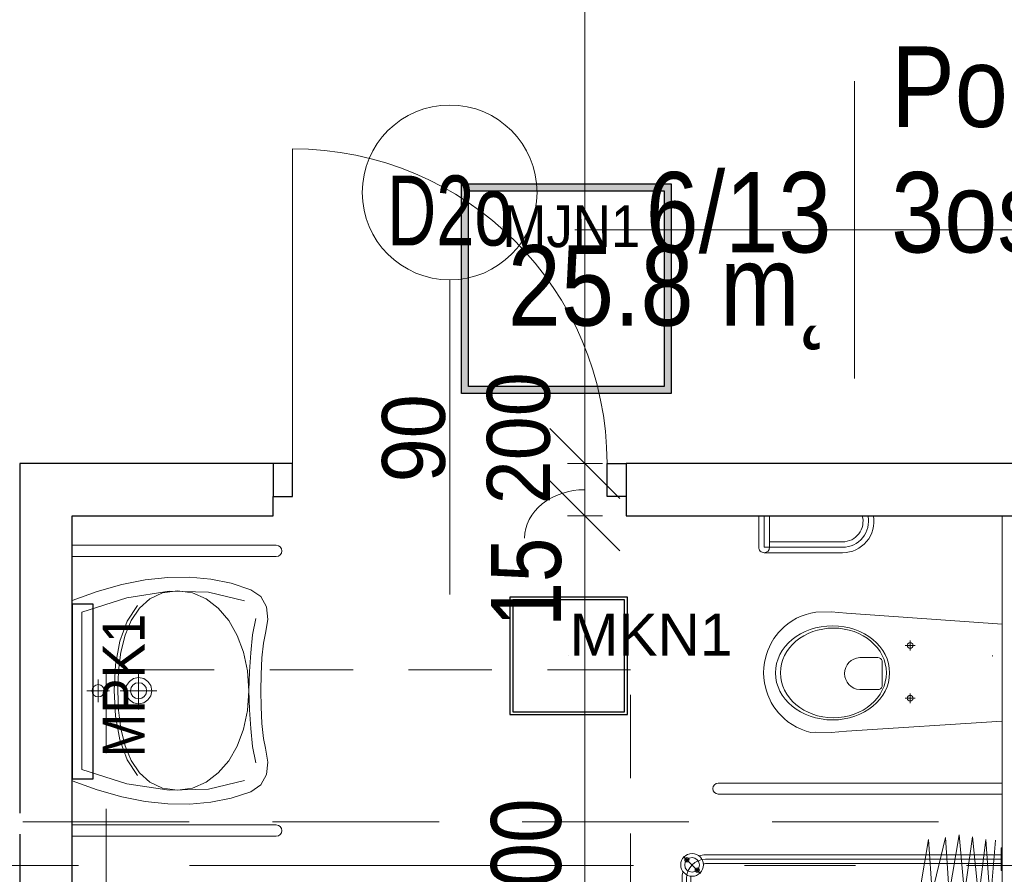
# Model space of a CAD drawing. Header units: centimetres. Extents: x -1631 to 21770, y -8842 to 3590.
# Tile 10 of 142: x -1056 to -774, y 886 to 1130. Entities that reach past the tile are written whole.
import ezdxf

# ---------------------------------------------------------------- set-up
doc = ezdxf.new("R2010")
doc.units = ezdxf.units.CM
for name, pattern in [('Oś', [222.25, 127, -31.75, 31.75, -31.75]), ('Ponad', [39.688, 23.813, -15.875]), ('Ukryte', [71.438, 47.625, -23.813])]:
    doc.linetypes.add(name, pattern=pattern)
for name, color, linetype, lineweight in [('A-ANNO-DIMS', 211, 'Continuous', 13), ('A-ANNO-DIMS-100', 211, 'Continuous', 13), ('A-ANNO-NOTE', 131, 'Continuous', 9), ('A-AREA-IDEN', 2, 'Continuous', 13), ('A-DETL-GENF', 92, 'Continuous', 9), ('A-DETL-HDLN', 90, 'Ukryte', 9), ('A-DETL-MEDM', 33, 'Continuous', 13), ('A-DOOR', 31, 'Continuous', 13), ('A-FLOR-OVHD', 1, 'Ponad', 9), ('A-WALL', 113, 'Continuous', 13), ('A-WALL-FNSH', 113, 'Continuous', 13), ('P-SANR-FIXT', 6, 'Continuous', 9), ('S-GRID', 1, 'Continuous', 13)]:
    doc.layers.add(name, color=color, linetype=linetype, lineweight=lineweight)
doc.layers.add('E_oprawy', color=12, linetype='Continuous')
doc.styles.add('Arial', font='arial.ttf', dxfattribs={"width": 0.9, "height": 18})
doc.styles.add('Arial Narrow_5', font='ARIALN.TTF', dxfattribs={"height": 20})
doc.styles.add('Arial_1', font='arial.ttf', dxfattribs={"width": 0.7, "height": 20})
doc.styles.add('Arial_11', font='arial.ttf', dxfattribs={"width": 0.85, "height": 23})
doc.dimstyles.new('Diagonal_1_100__0__wewnętrzne', dxfattribs={"dimscale": 30.48, "dimtxt": 20.468619, "dimasz": 0.656168, "dimexe": 0.164042, "dimexo": 0.0625, "dimgap": 0.032808, "dimtad": 1, "dimdec": 0, "dimdsep": 46, "dimtxsty": 'Arial Narrow_5', "dimblk1": 'OBLIQUE', "dimblk2": 'OBLIQUE', "dimsah": 1, "dimcen": 0.09, "dimazin": 0, "dimtfac": 1, "dimtdec": 4, "dimtix": 1, "dimtmove": 0, "dimatfit": 3, "dimfxl": 0, "dimtvp": 1, "dimtolj": 1, "dimtzin": 0, "dimarcsym": 0})
doc.dimstyles.new('Diagonal_1_100__0__wewnętrzne_1', dxfattribs={"dimscale": 30.48, "dimtxt": 20.468619, "dimasz": 0.656168, "dimexe": 0.164042, "dimexo": 0.0625, "dimgap": 0.032808, "dimtad": 1, "dimdec": 0, "dimdsep": 46, "dimtxsty": 'Arial Narrow_5', "dimblk1": 'OBLIQUE', "dimblk2": 'OBLIQUE', "dimsah": 1, "dimcen": 0.09, "dimazin": 0, "dimtfac": 1, "dimtdec": 4, "dimtix": 1, "dimtmove": 1, "dimatfit": 3, "dimfxl": 0, "dimtvp": 1, "dimtolj": 1, "dimtzin": 0, "dimarcsym": 0})

# ---------------------------------------------------------------- blocks, each defined once
blk = doc.blocks.new('DRZWI 1S - automatyczna etykieta - Drzwi 90 _łazienkowe_-2364283-6_piętro IV __13_80 m_ - stan projektowany')
at = {"layer": 'A-DETL-GENF'}
for p, q in [((-50.5, 2), (-45, 2)), ((-50.5, -7.5), (-50.5, 2)), ((-45, 2), (-45, -7.5)), ((45, 2), (50.5, 2)), ((45, -7.5), (45, 2)), ((50.5, 2), (50.5, -7.5)), ((-45, -7.5), (-50.5, -7.5)), ((50.5, -7.5), (45, -7.5))]:
    blk.add_line(p, q, dxfattribs=at)
at = {"layer": 'A-DETL-MEDM', "lineweight": 25}
for p, q in [((-50.5, -7.5), (-50.5, 2)), ((-50.5, 2), (-45, 2)), ((-45, 2), (-45, -7.5)), ((45, 2), (45, -7.5)), ((50.5, 2), (45, 2)), ((50.5, -7.5), (50.5, 2)), ((-45, -7.5), (-50.5, -7.5)), ((45, -7.5), (50.5, -7.5))]:
    blk.add_line(p, q, dxfattribs=at)
at = {"layer": 'A-DOOR'}
blk.add_line((45, -7.5), (45, -97.5), dxfattribs=at)
blk.add_arc((45, -7.5), 90, 180, 270, dxfattribs=at)
blk = doc.blocks.new('miska ustępowa dla N_35_5x54 wisząca koło narożna - Type 1-2357501-6_piętro IV __13_80 m_ - stan projektowany')
at = {"layer": 'P-SANR-FIXT'}
for p, q in [((-1.4, -11), (-4.56, -55.56)), ((29.22, -55.56), (26.4, -11)), ((44.09, -92.2), (44.09, -11)), ((47.21, -92.2), (47.21, -11)), ((4.69, -35.9), (4.69, -38.7)), ((19.8, -35.9), (19.8, -38.7)), ((3.32, -37.31), (6.14, -37.31)), ((18.43, -37.31), (21.25, -37.31)), ((8.17, -46.6), (8.17, -51.72)), ((16.4, -45.33), (9.09, -45.33)), ((17.32, -51.72), (17.32, -46.6)), ((-4.56, -55.56), (-4.88, -59.89)), ((29.58, -59.89), (29.22, -55.56)), ((-24.94, -56.63), (-24.94, -77.5)), ((-23.38, -56.63), (-23.38, -79.06)), ((-21.82, -56.63), (-21.82, -79.06)), ((-4.88, -59.89), (-4.82, -64.32)), ((29.53, -64.32), (29.58, -59.89)), ((-4.82, -64.32), (-4.57, -65.68)), ((29.57, -65.68), (29.53, -64.32)), ((-4.57, -65.68), (-4.19, -67.09)), ((-4.19, -67.09), (-3.69, -68.46)), ((28.69, -68.46), (29.19, -67.09)), ((29.19, -67.09), (29.57, -65.68)), ((-3.69, -68.46), (-3.07, -69.78)), ((-3.07, -69.78), (-2.34, -71.05)), ((27.34, -71.05), (28.07, -69.78)), ((28.07, -69.78), (28.69, -68.46)), ((-2.34, -71.05), (-1.51, -72.26)), ((-1.51, -72.26), (-0.58, -73.39)), ((25.58, -73.39), (26.51, -72.26)), ((26.51, -72.26), (27.34, -71.05)), ((-0.58, -73.39), (1.02, -74.96)), ((1.02, -74.96), (2.75, -76.27)), ((22.25, -76.27), (23.98, -74.96)), ((23.98, -74.96), (25.58, -73.39)), ((-32.35, -77.5), (-23.38, -77.5)), ((2.75, -76.27), (4.01, -77.03)), ((4.01, -77.03), (6.13, -78.05)), ((6.13, -78.05), (7.56, -78.51)), ((7.56, -78.51), (9.56, -78.98)), ((15.44, -78.98), (17.44, -78.51)), ((17.44, -78.51), (18.87, -78.05)), ((18.87, -78.05), (20.99, -77.03)), ((20.99, -77.03), (22.25, -76.27)), ((-23.38, -79.06), (-32.35, -79.06)), ((-23.38, -80.62), (-32.35, -80.62)), ((9.56, -78.98), (11.02, -79.17)), ((11.02, -79.17), (12.5, -79.25)), ((12.5, -79.25), (13.98, -79.17)), ((13.98, -79.17), (15.44, -78.98))]:
    blk.add_line(p, q, dxfattribs=at)
for centre in [(4.69, -37.31), (19.8, -37.31)]:
    blk.add_circle(centre, 0.825, dxfattribs=at)
for centre, radius, start, end in [((-30.79, -56.63), 8.97, 0, 99.9996), ((9.34, -46.48), 1.17, 102.2339, 185.8899), ((16.15, -46.48), 1.17, 354.1101, 77.7661), ((-30.79, -56.63), 7.41, 0, 102.1327), ((-30.79, -56.63), 5.85, 0, 105.4382), ((12.74, -51.5), 4.58, 182.8022, 357.1978), ((-23.38, -79.06), 1.56, 0, 90), ((-23.38, -79.06), 1.56, 270, 0), ((45.65, -92.2), 1.56, 180, 360)]:
    blk.add_arc(centre, radius, start, end, dxfattribs=at)
for centre, major_axis, ratio in [((12.55, -59.51), (0, 16.33), 0.823529), ((12.55, -59.26), (0, 15.16), 0.845174)]:
    blk.add_ellipse(centre, major_axis=major_axis, ratio=ratio, dxfattribs=at)
blk = doc.blocks.new('brodzik natryskowy dla N - Type 1-2359081-6_piętro IV __13_80 m_ - stan projektowany')
at = {"layer": 'P-SANR-FIXT'}
for p, q in [((-42.55, -11.3), (-42.55, -11)), ((-39.3, -11), (-39.3, -95.8)), ((-36.05, -11), (-36.05, -11.3)), ((-26.61, -11.2), (-26.61, -69.6)), ((-23.41, -69.6), (-23.41, -11.2)), ((49.36, -11.3), (49.36, -11)), ((52.61, -11), (52.61, -96)), ((55.86, -11), (55.86, -11.3)), ((-44.73, -12.86), (-27.37, -14.39)), ((-36.05, -11.3), (-42.55, -11.3)), ((-40.55, -11.3), (-40.55, -95.8)), ((-38.05, -11.3), (-38.05, -95.8)), ((14.45, -11.52), (10.54, -11.52)), ((10.54, -11.52), (10.54, -20.79)), ((14.45, -11.52), (14.45, -20.79)), ((55.86, -11.3), (49.36, -11.3)), ((51.36, -11.3), (51.36, -95.8)), ((53.86, -11.3), (53.86, -95.8)), ((-27.37, -14.39), (-44.99, -15.67)), ((-44.99, -15.67), (-28.14, -17.71)), ((-28.14, -17.71), (-45.75, -19.5)), ((-45.75, -19.5), (-29.41, -21.8)), ((-29.41, -21.8), (-46.26, -23.33)), ((-6.41, -22.43), (-6.64, -22.61)), ((-6.17, -22.27), (-6.41, -22.43)), ((-5.92, -22.14), (-6.17, -22.27)), ((-5.66, -22.03), (-5.92, -22.14)), ((-5.39, -21.95), (-5.66, -22.03)), ((-5.12, -21.9), (-5.39, -21.95)), ((-4.84, -21.88), (-5.12, -21.9)), ((10.32, -21.88), (-4.84, -21.88)), ((10.54, -20.79), (14.45, -20.79)), ((14.44, -21.54), (10.55, -21.51)), ((13.8, -21.67), (11.19, -21.67)), ((11.19, -21.67), (11.19, -23.94)), ((13.8, -23.94), (13.8, -21.67)), ((30.14, -21.88), (14.73, -21.88)), ((30.36, -21.95), (30.1, -21.9)), ((30.62, -22.03), (30.14, -21.88)), ((30.87, -22.14), (30.62, -22.03)), ((31.12, -22.28), (30.87, -22.14)), ((31.36, -22.44), (31.12, -22.28)), ((31.59, -22.62), (31.36, -22.44)), ((-46.26, -23.33), (-29.41, -26.14)), ((-7.7, -24.28), (-7.74, -24.55)), ((-7.74, -24.55), (-7.74, -54.09)), ((-7.62, -24.01), (-7.7, -24.28)), ((-7.51, -23.75), (-7.62, -24.01)), ((-7.38, -23.5), (-7.51, -23.75)), ((-7.23, -23.25), (-7.38, -23.5)), ((-7.05, -23.02), (-7.23, -23.25)), ((-6.85, -22.81), (-7.05, -23.02)), ((-6.64, -22.61), (-6.85, -22.81)), ((-1.53, -25.38), (-0.81, -24.95)), ((-0.81, -24.95), (-0.05, -24.58)), ((-0.05, -24.58), (0.75, -24.29)), ((0.75, -24.29), (1.58, -24.07)), ((1.58, -24.07), (2.44, -23.94)), ((2.44, -23.94), (4.41, -23.89)), ((22.33, -23.94), (3.78, -23.89)), ((4.41, -23.89), (4.41, -27.12)), ((11.19, -23.94), (13.8, -23.94)), ((23.2, -24.07), (22.33, -23.94)), ((24.03, -24.29), (23.2, -24.07)), ((24.83, -24.58), (24.03, -24.29)), ((25.59, -24.95), (24.83, -24.58)), ((26.31, -25.38), (25.59, -24.95)), ((31.81, -22.82), (31.59, -22.62)), ((32.01, -23.04), (31.81, -22.82)), ((32.19, -23.27), (32.01, -23.04)), ((32.35, -23.52), (32.19, -23.27)), ((32.49, -23.77), (32.35, -23.52)), ((32.6, -24.04), (32.49, -23.77)), ((32.68, -24.31), (32.6, -24.04)), ((32.74, -24.58), (32.68, -24.31)), ((32.74, -24.86), (32.74, -24.58)), ((32.74, -54.38), (32.74, -24.86)), ((-29.41, -26.14), (-45.5, -27.16)), ((-45.5, -27.16), (-29.67, -31)), ((-4.32, -28.45), (-3.88, -27.74)), ((-3.88, -27.74), (-3.38, -27.07)), ((-3.38, -27.07), (-2.82, -26.45)), ((-2.82, -26.45), (-2.2, -25.89)), ((-2.2, -25.89), (-1.53, -25.38)), ((0.31, -28.06), (-0.12, -28.38)), ((0.76, -27.79), (0.31, -28.06)), ((1.25, -27.55), (0.76, -27.79)), ((1.76, -27.36), (1.25, -27.55)), ((2.29, -27.23), (1.76, -27.36)), ((2.84, -27.14), (2.29, -27.23)), ((3.4, -27.11), (2.84, -27.14)), ((4.41, -27.12), (3.4, -27.11)), ((3.78, -27.12), (21.37, -27.12)), ((21.37, -27.12), (21.94, -27.14)), ((21.94, -27.14), (22.49, -27.23)), ((22.49, -27.23), (23.02, -27.36)), ((23.02, -27.36), (23.53, -27.55)), ((23.53, -27.55), (24.01, -27.79)), ((24.01, -27.79), (24.47, -28.06)), ((24.47, -28.06), (24.89, -28.38)), ((26.98, -25.89), (26.31, -25.38)), ((27.59, -26.45), (26.98, -25.89)), ((28.16, -27.07), (27.59, -26.45)), ((28.66, -27.74), (28.16, -27.07)), ((29.09, -28.45), (28.66, -27.74)), ((-5.32, -31.71), (-5.19, -30.85)), ((-5.19, -30.85), (-4.98, -30.01)), ((-4.98, -30.01), (-4.68, -29.22)), ((-4.68, -29.22), (-4.32, -28.45)), ((-1.71, -30.51), (-1.89, -31.01)), ((-1.47, -30.02), (-1.71, -30.51)), ((-1.19, -29.56), (-1.47, -30.02)), ((-0.87, -29.14), (-1.19, -29.56)), ((-0.51, -28.74), (-0.87, -29.14)), ((-0.12, -28.38), (-0.51, -28.74)), ((24.89, -28.38), (25.29, -28.74)), ((25.29, -28.74), (25.65, -29.14)), ((25.65, -29.14), (25.96, -29.56)), ((25.96, -29.56), (26.24, -30.02)), ((26.24, -30.02), (26.48, -30.51)), ((26.48, -30.51), (26.66, -31.01)), ((29.46, -29.22), (29.09, -28.45)), ((29.75, -30.01), (29.46, -29.22)), ((29.97, -30.85), (29.75, -30.01)), ((30.1, -31.71), (29.97, -30.85)), ((-29.67, -31), (-44.99, -32.02)), ((-44.99, -32.02), (-31.46, -34.32)), ((-5.37, -32.6), (-5.32, -31.71)), ((-5.29, -56.03), (-5.37, -32.6)), ((26.92, -32.43), (-2.15, -32.63)), ((-2.15, -32.63), (-2.15, -56.03)), ((-2.03, -31.55), (-2.11, -32.1)), ((-1.89, -31.01), (-2.03, -31.55)), ((26.66, -31.01), (26.8, -31.55)), ((26.8, -31.55), (26.88, -32.1)), ((26.92, -56.03), (26.92, -32.43)), ((30.07, -32.63), (30.07, -56.03)), ((30.15, -32.6), (30.1, -31.71)), ((-5.13, -50.58), (-5.18, -50.71)), ((-5.07, -50.45), (-5.13, -50.58)), ((-4.99, -50.33), (-5.07, -50.45)), ((-4.91, -50.21), (-4.99, -50.33)), ((-4.81, -50.11), (-4.91, -50.21)), ((-4.71, -50.02), (-4.81, -50.11)), ((-4.6, -49.93), (-4.71, -50.02)), ((-4.48, -49.86), (-4.6, -49.93)), ((-4.35, -49.8), (-4.48, -49.86)), ((-4.21, -49.75), (-4.35, -49.8)), ((-4.07, -49.71), (-4.21, -49.75)), ((-3.93, -49.69), (-4.07, -49.71)), ((-3.78, -49.68), (-3.93, -49.69)), ((-3.48, -49.71), (-3.63, -49.69)), ((-3.34, -49.75), (-3.48, -49.71)), ((-3.21, -49.8), (-3.34, -49.75)), ((-3.08, -49.86), (-3.21, -49.8)), ((-2.96, -49.93), (-3.08, -49.86)), ((-2.85, -50.02), (-2.96, -49.93)), ((-2.74, -50.11), (-2.85, -50.02)), ((-2.65, -50.21), (-2.74, -50.11)), ((-2.56, -50.33), (-2.65, -50.21)), ((-2.49, -50.45), (-2.56, -50.33)), ((-2.43, -50.58), (-2.49, -50.45)), ((-2.38, -50.71), (-2.43, -50.58)), ((-22.41, -63.8), (-22.41, -53.4)), ((-22.11, -63.8), (-22.11, -53.4)), ((-21.81, -63.8), (-21.81, -53.4)), ((-21.31, -52.3), (-15.71, -52.3)), ((-21.31, -52.6), (-15.71, -52.6)), ((-21.31, -52.9), (-15.71, -52.9)), ((-15.21, -53.4), (-15.21, -63.8)), ((-14.91, -53.4), (-14.91, -63.8)), ((-14.61, -53.4), (-14.61, -63.8)), ((-5.23, -51), (-5.24, -51.15)), ((-5.24, -51.15), (-5.23, -51.29)), ((-5.21, -50.85), (-5.23, -51)), ((-5.23, -51.29), (-5.21, -51.44)), ((-5.18, -50.71), (-5.21, -50.85)), ((-5.21, -51.44), (-5.18, -51.58)), ((-5.18, -51.58), (-5.13, -51.71)), ((-5.13, -51.71), (-5.07, -51.84)), ((-5.07, -51.84), (-4.99, -51.96)), ((-4.99, -51.96), (-4.91, -52.08)), ((-4.91, -52.08), (-4.81, -52.18)), ((-4.81, -52.18), (-4.71, -52.27)), ((-4.71, -52.27), (-4.6, -52.36)), ((-4.6, -52.36), (-4.48, -52.43)), ((-4.48, -52.43), (-4.35, -52.49)), ((-4.35, -52.49), (-4.21, -52.54)), ((-4.21, -52.54), (-4.07, -52.58)), ((-4.07, -52.58), (-3.93, -52.6)), ((-3.93, -52.6), (-3.78, -52.61)), ((-3.78, -52.61), (-3.63, -52.6)), ((-3.63, -52.6), (-3.48, -52.58)), ((-3.48, -52.58), (-3.34, -52.54)), ((-3.34, -52.54), (-3.21, -52.49)), ((-3.21, -52.49), (-3.08, -52.43)), ((-3.08, -52.43), (-2.96, -52.36)), ((-2.96, -52.36), (-2.85, -52.27)), ((-2.85, -52.27), (-2.74, -52.18)), ((-2.74, -52.18), (-2.65, -52.08)), ((-2.65, -52.08), (-2.56, -51.96)), ((-2.56, -51.96), (-2.49, -51.84)), ((-2.49, -51.84), (-2.43, -51.71)), ((-2.43, -51.71), (-2.38, -51.58)), ((-2.34, -50.85), (-2.38, -50.71)), ((-2.38, -51.58), (-2.34, -51.44)), ((-2.32, -51), (-2.34, -50.85)), ((-2.34, -51.44), (-2.32, -51.29)), ((-2.31, -51.15), (-2.32, -51)), ((-2.32, -51.29), (-2.31, -51.15)), ((-22.41, -54.35), (-25.41, -54.35)), ((-22.81, -62.85), (-22.81, -54.35)), ((-22.61, -62.85), (-22.61, -54.35)), ((-21.81, -53.7), (-15.21, -53.7)), ((-21.81, -54), (-15.21, -54)), ((-21.81, -55.6), (-15.21, -55.6)), ((-21.81, -55.9), (-15.21, -55.9)), ((-7.74, -54.09), (-7.74, -54.37)), ((-7.74, -54.37), (-7.7, -54.64)), ((-7.7, -54.64), (-7.62, -54.91)), ((-7.62, -54.91), (-7.52, -55.18)), ((-7.52, -55.18), (-7.4, -55.43)), ((-7.4, -55.43), (-7.25, -55.67)), ((-7.25, -55.67), (-7.07, -55.9)), ((-7.07, -55.9), (-6.88, -56.11)), ((-6.88, -56.11), (-6.67, -56.31)), ((-6.67, -56.31), (-6.44, -56.49)), ((-2.15, -56.03), (-5.29, -56.03)), ((26.92, -56.03), (30.07, -56.03)), ((31.64, -56.34), (31.85, -56.14)), ((31.85, -56.14), (32.05, -55.93)), ((32.05, -55.93), (32.22, -55.71)), ((32.22, -55.71), (32.38, -55.46)), ((32.38, -55.46), (32.51, -55.21)), ((32.51, -55.21), (32.61, -54.94)), ((32.61, -54.94), (32.69, -54.67)), ((32.69, -54.67), (32.74, -54.38)), ((-21.81, -57.5), (-15.21, -57.5)), ((-21.81, -57.8), (-15.21, -57.8)), ((-6.44, -56.49), (-6.2, -56.64)), ((-6.2, -56.64), (-5.95, -56.77)), ((-5.95, -56.77), (-5.69, -56.88)), ((-5.69, -56.88), (-5.41, -56.96)), ((-5.41, -56.96), (-5.13, -57.01)), ((-5.13, -57.01), (29.82, -57.01)), ((29.82, -57.01), (30.1, -57.01)), ((30.1, -57.01), (30.38, -56.96)), ((30.38, -56.96), (30.65, -56.89)), ((30.65, -56.89), (30.92, -56.78)), ((30.92, -56.78), (31.17, -56.66)), ((31.17, -56.66), (31.41, -56.51)), ((31.41, -56.51), (31.64, -56.34)), ((-21.81, -59.4), (-15.21, -59.4)), ((-21.81, -59.7), (-15.21, -59.7)), ((-21.81, -61.3), (-15.21, -61.3)), ((-21.81, -61.6), (-15.21, -61.6)), ((-22.41, -62.85), (-25.41, -62.85)), ((-21.81, -63.2), (-15.21, -63.2)), ((-21.81, -63.5), (-15.21, -63.5)), ((-15.71, -64.3), (-21.31, -64.3)), ((-15.71, -64.6), (-21.31, -64.6)), ((-15.71, -64.9), (-21.31, -64.9)), ((-35.25, -97.25), (-40.13, -102.13)), ((48.56, -97.25), (53.43, -102.13)), ((47.11, -100.05), (-33.8, -100.05)), ((-33.8, -101.3), (47.11, -101.3)), ((47.11, -102.55), (-33.8, -102.55))]:
    blk.add_line(p, q, dxfattribs=at)
for centre, radius in [((12.42, -25.5), 1.5), ((-3.77, -33.05), 1.5), ((28.71, -33.24), 1.5), ((-3.85, -51.24), 1.5), ((28.59, -51.18), 1.5), ((-37.69, -99.69), 3.25), ((-37.69, -99.69), 2.1), ((-36.21, -98.2), 0.62), ((-36.21, -98.2), 0.32), ((51, -99.69), 3.25), ((49.51, -98.2), 0.62), ((51, -99.69), 2.1), ((49.51, -98.2), 0.32), ((-39.18, -101.17), 0.62), ((-39.18, -101.17), 0.32), ((52.48, -101.17), 0.62), ((52.48, -101.17), 0.32)]:
    blk.add_circle(centre, radius, dxfattribs=at)
for centre, radius, start, end in [((-21.31, -53.4), 1.1, 90, 180), ((-21.31, -53.4), 0.8, 90, 180), ((-21.31, -53.4), 0.5, 90, 180), ((-15.71, -53.4), 1.1, 360, 90), ((-15.71, -53.4), 0.8, 360, 90), ((-15.71, -53.4), 0.5, 360, 90), ((-21.31, -63.8), 1.1, 180, 270), ((-21.31, -63.8), 0.8, 180, 270), ((-21.31, -63.8), 0.5, 180, 270), ((-15.71, -63.8), 0.5, 270, 360), ((-15.71, -63.8), 0.8, 270, 360), ((-15.71, -63.8), 1.1, 270, 360), ((-25.01, -69.6), 1.6, 180, 360), ((-33.8, -95.8), 6.75, 180, 196.4965), ((-33.8, -95.8), 5.5, 180, 270), ((-33.8, -95.8), 4.25, 180, 188.8511), ((47.11, -95.8), 5.5, 270, 360), ((47.11, -95.8), 4.25, 351.1489, 360), ((47.11, -95.8), 6.75, 343.5035, 360), ((-33.8, -95.8), 4.25, 261.1489, 270), ((47.11, -95.8), 4.25, 270, 278.8511), ((-33.8, -95.8), 6.75, 253.5035, 270), ((47.11, -95.8), 6.75, 270, 286.4965)]:
    blk.add_arc(centre, radius, start, end, dxfattribs=at)
blk.add_ellipse((-23.14, -58.6), major_axis=(0, 0.325), ratio=0.224951, dxfattribs=at)
blk = doc.blocks.new('umywalka dla N_65x56 koło - Type 1-2359174-6_piętro IV __13_80 m_ - stan projektowany')
at = {"layer": 'P-SANR-FIXT'}
for p, q in [((-29.1, 65.9), (-29.1, 7.5)), ((-25.9, 65.9), (-25.9, 7.5)), ((50.9, 65.9), (50.9, 7.5)), ((54.1, 7.5), (54.1, 65.9)), ((-11.49, 63.08), (-14.43, 61.47)), ((-7.9, 63.51), (-11.49, 63.08)), ((-3.96, 62.78), (-7.9, 63.51)), ((-1.14, 62.22), (-3.96, 62.78)), ((3.08, 61.79), (-1.14, 62.22)), ((26.14, 62.22), (21.92, 61.79)), ((28.96, 62.78), (26.14, 62.22)), ((32.9, 63.51), (28.96, 62.78)), ((36.49, 63.08), (32.9, 63.51)), ((39.43, 61.47), (36.49, 63.08)), ((-14.43, 61.47), (-16.38, 58.62)), ((-8.14, 60.01), (-3.44, 59.13)), ((7.9, 61.54), (3.08, 61.79)), ((12.5, 61.51), (7.9, 61.54)), ((17.1, 61.54), (12.5, 61.51)), ((21.92, 61.79), (17.1, 61.54)), ((28.41, 59.13), (33.11, 60.01)), ((41.38, 58.62), (39.43, 61.47)), ((-16.38, 58.62), (-18.22, 53.01)), ((-13.17, 56.78), (-15.64, 46.48)), ((-3.44, 59.13), (1.64, 58.58)), ((1.52, 56.54), (-3.33, 54.72)), ((6.84, 57.67), (1.52, 56.54)), ((1.64, 58.58), (6.99, 58.24)), ((12.52, 58.06), (6.84, 57.67)), ((6.99, 58.24), (12.48, 58.02)), ((12.48, 58.02), (17.98, 58.24)), ((18.18, 57.67), (12.52, 58.06)), ((17.98, 58.24), (23.33, 58.58)), ((23.49, 56.54), (18.18, 57.67)), ((23.33, 58.58), (28.41, 59.13)), ((28.31, 54.72), (23.49, 56.54)), ((40.64, 46.48), (38.17, 56.78)), ((43.22, 53.01), (41.38, 58.62)), ((-3.33, 54.72), (-7.59, 52.29)), ((32.54, 52.29), (28.31, 54.72)), ((-18.22, 53.01), (-19.42, 47.19)), ((-7.59, 52.29), (-11.11, 49.31)), ((36.03, 49.31), (32.54, 52.29)), ((44.42, 47.19), (43.22, 53.01)), ((-11.11, 49.31), (-13.79, 45.83)), ((38.68, 45.83), (36.03, 49.31)), ((-19.42, 47.19), (-19.97, 41.14)), ((-15.64, 46.48), (-15.95, 35.24)), ((-13.79, 45.83), (-15.49, 41.92)), ((40.36, 41.92), (38.68, 45.83)), ((40.95, 35.24), (40.64, 46.48)), ((44.97, 41.14), (44.42, 47.19)), ((-19.97, 41.14), (-19.89, 34.88)), ((-15.49, 41.92), (-16.08, 37.64)), ((40.95, 37.64), (40.36, 41.92)), ((44.89, 34.88), (44.97, 41.14)), ((-16.08, 37.64), (-15.49, 33.33)), ((40.36, 33.33), (40.95, 37.64)), ((-19.89, 34.88), (-19.18, 28.39)), ((-15.95, 35.24), (-14.09, 23.15)), ((39.09, 23.15), (40.95, 35.24)), ((44.18, 28.39), (44.89, 34.88)), ((-15.49, 33.33), (-13.8, 29.72)), ((12.5, 31.76), (12.5, 21.26)), ((38.67, 29.72), (40.36, 33.33)), ((-19.18, 28.39), (-17.85, 21.67)), ((-13.8, 29.72), (-11.14, 26.76)), ((9.04, 27.97), (9.85, 29.16)), ((9.85, 29.16), (11.04, 29.97)), ((10.87, 28.14), (11.61, 28.63)), ((11.04, 29.97), (12.5, 30.26)), ((11.61, 28.63), (12.5, 28.81)), ((12.5, 30.26), (13.96, 29.97)), ((12.5, 28.81), (13.39, 28.63)), ((13.39, 28.63), (14.13, 28.14)), ((13.96, 29.97), (15.15, 29.16)), ((15.15, 29.16), (15.96, 27.97)), ((36.01, 26.76), (38.67, 29.72)), ((42.85, 21.67), (44.18, 28.39)), ((-7.38, 23.21), (-11.89, 26.24)), ((-11.14, 26.76), (-7.63, 24.42)), ((7.16, 26.51), (17.84, 26.51)), ((8.75, 26.51), (9.04, 27.97)), ((9.04, 25.06), (8.75, 26.51)), ((10.2, 26.51), (10.38, 27.41)), ((10.38, 25.62), (10.2, 26.51)), ((10.38, 27.41), (10.87, 28.14)), ((10.87, 24.89), (10.38, 25.62)), ((14.13, 28.14), (14.62, 27.41)), ((14.62, 25.62), (14.13, 24.89)), ((14.62, 27.41), (14.8, 26.51)), ((14.8, 26.51), (14.62, 25.62)), ((15.96, 27.97), (16.25, 26.51)), ((16.25, 26.51), (15.96, 25.06)), ((36.76, 26.24), (32.25, 23.21)), ((32.5, 24.42), (36.01, 26.76)), ((-14.09, 23.15), (-10.01, 10.3)), ((-7.63, 24.42), (-3.39, 22.67)), ((-1.64, 21.13), (-7.38, 23.21)), ((-3.39, 22.67), (1.45, 21.46)), ((9.85, 23.86), (9.04, 25.06)), ((11.04, 23.06), (9.85, 23.86)), ((11.61, 24.39), (10.87, 24.89)), ((12.5, 22.76), (11.04, 23.06)), ((12.5, 24.21), (11.61, 24.39)), ((13.39, 24.39), (12.5, 24.21)), ((13.96, 23.06), (12.5, 22.76)), ((14.13, 24.89), (13.39, 24.39)), ((15.15, 23.86), (13.96, 23.06)), ((15.96, 25.06), (15.15, 23.86)), ((23.42, 21.46), (28.26, 22.67)), ((32.25, 23.21), (26.51, 21.13)), ((28.26, 22.67), (32.5, 24.42)), ((35.01, 10.3), (39.09, 23.15)), ((-17.85, 21.67), (-15.89, 14.7)), ((5.06, 19.92), (-1.64, 21.13)), ((1.45, 21.46), (6.76, 20.76)), ((12.43, 19.54), (5.06, 19.92)), ((6.76, 20.76), (12.43, 20.54)), ((12.43, 20.54), (18.1, 20.76)), ((19.81, 19.92), (12.43, 19.54)), ((18.1, 20.76), (23.42, 21.46)), ((26.51, 21.13), (19.81, 19.92)), ((40.89, 14.7), (42.85, 21.67)), ((12.5, 18.23), (12.5, 11.72)), ((-15.89, 14.7), (-13.31, 7.5)), ((15.75, 14.98), (9.25, 14.98)), ((10.75, 14.98), (10.89, 15.66)), ((10.89, 14.3), (10.75, 14.98)), ((10.89, 15.66), (11.26, 16.21)), ((11.26, 13.74), (10.89, 14.3)), ((11.26, 16.21), (11.82, 16.59)), ((11.82, 16.59), (12.5, 16.73)), ((12.5, 16.73), (13.18, 16.59)), ((13.18, 16.59), (13.74, 16.21)), ((13.74, 16.21), (14.11, 15.66)), ((14.11, 14.3), (13.74, 13.74)), ((14.11, 15.66), (14.25, 14.98)), ((14.25, 14.98), (14.11, 14.3)), ((38.31, 7.5), (40.89, 14.7)), ((11.82, 13.36), (11.26, 13.74)), ((12.5, 13.22), (11.82, 13.36)), ((13.18, 13.36), (12.5, 13.22)), ((13.74, 13.74), (13.18, 13.36)), ((-10.01, 10.3), (12.5, 10.3)), ((12.5, 10.3), (35.01, 10.3))]:
    blk.add_line(p, q, dxfattribs=at)
for centre in [(-27.5, 65.9), (52.5, 65.9)]:
    blk.add_arc(centre, 1.6, 360, 180, dxfattribs=at)
blk = doc.blocks.new('DIMBLOCK34-6_piętro IV __13_80 m_ - stan projektowany')
at = {"layer": 'A-ANNO-DIMS-100', "transparency": 16777216}
for p, q in [((-893.96, 988.33), (-903.96, 998.33)), ((-898.96, 988.33), (-888.96, 988.33)), ((-893.96, 988.33), (-898.96, 988.33)), ((-893.96, 788.33), (-893.96, 988.33)), ((-893.96, 988.33), (-883.96, 978.33)), ((-893.96, 788.33), (-903.96, 798.33)), ((-898.96, 788.33), (-888.96, 788.33)), ((-893.96, 788.33), (-898.96, 788.33)), ((-893.96, 788.33), (-883.96, 778.33))]:
    blk.add_line(p, q, dxfattribs=at)
at = {"layer": 'A-ANNO-DIMS-100', "color": 0, "transparency": 16777216, "insert": (-920.81, 869.32), "char_height": 20, "width": 45.6158, "attachment_point": 1, "rotation": 90, "line_spacing_factor": 0.974696, "style": 'Arial Narrow_5'}
blk.add_mtext('200', dxfattribs=at)
blk = doc.blocks.new('_Oblique')
at = {"color": 0, "linetype": 'ByBlock', "lineweight": -2}
blk.add_line((-0.5, -0.5), (0.5, 0.5), dxfattribs=at)
blk = doc.blocks.new('DIMBLOCK35-6_piętro IV __13_80 m_ - stan projektowany')
at = {"layer": 'A-ANNO-DIMS-100', "transparency": 16777216}
for p, q in [((-893.96, 1003.33), (-903.96, 1013.33)), ((-898.96, 1003.33), (-888.96, 1003.33)), ((-893.96, 1003.33), (-898.96, 1003.33)), ((-893.96, 988.33), (-893.96, 1003.33)), ((-893.96, 1003.33), (-883.96, 993.33)), ((-893.96, 988.33), (-903.96, 998.33)), ((-898.96, 988.33), (-888.96, 988.33)), ((-893.96, 988.33), (-898.96, 988.33)), ((-893.96, 988.33), (-883.96, 978.33))]:
    blk.add_line(p, q, dxfattribs=at)
blk.add_ellipse((-893.96, 981.98), major_axis=(17.24, 0), ratio=0.803009, start_param=1.570796, end_param=3.141593, dxfattribs=at)
at = {"layer": 'A-ANNO-DIMS-100', "color": 0, "transparency": 16777216, "insert": (-920.81, 956.64), "char_height": 20, "width": 30.4105, "attachment_point": 1, "rotation": 90, "line_spacing_factor": 0.974696, "style": 'Arial Narrow_5'}
blk.add_mtext('15', dxfattribs=at)
blk = doc.blocks.new('DIMBLOCK36-6_piętro IV __13_80 m_ - stan projektowany')
at = {"layer": 'A-ANNO-DIMS-100', "transparency": 16777216}
for p, q in [((-893.96, 1358.33), (-903.96, 1368.33)), ((-898.96, 1358.33), (-888.96, 1358.33)), ((-893.96, 1358.33), (-898.96, 1358.33)), ((-893.96, 1003.33), (-893.96, 1358.33)), ((-893.96, 1358.33), (-883.96, 1348.33)), ((-893.96, 1003.33), (-903.96, 1013.33)), ((-898.96, 1003.33), (-888.96, 1003.33)), ((-893.96, 1003.33), (-898.96, 1003.33)), ((-893.96, 1003.33), (-883.96, 993.33))]:
    blk.add_line(p, q, dxfattribs=at)
at = {"layer": 'A-ANNO-DIMS-100', "color": 0, "transparency": 16777216, "insert": (-920.81, 1161.82), "char_height": 20, "width": 45.6158, "attachment_point": 1, "rotation": 90, "line_spacing_factor": 0.974696, "style": 'Arial Narrow_5'}
blk.add_mtext('355', dxfattribs=at)
blk = doc.blocks.new('METKA_POMIESZCZENIA2 - Rozbudowana - bez ramki-2396678-6_piętro IV __13_80 m_ - stan projektowany')
at = {"layer": 'A-AREA-IDEN'}
for p, q in [((0, 0.425), (0, 0)), ((0.0976, 0), (-0.8, 0)), ((-0.8, 0), (0.9, 0)), ((0, 0), (0, -0.425))]:
    blk.add_line(p, q, dxfattribs=at)
blk = doc.blocks.new('MPK1')
at = {"layer": 'E_oprawy', "linetype": 'ByBlock'}
blk.add_lwpolyline([(0, 6), (0, 0), (50, 0), (50, 6)], close=True, dxfattribs=at)
at = {"layer": 'E_oprawy'}
blk.add_circle((25, 0), 0.00001, dxfattribs=at)
at = {"layer": 'E_oprawy', "color": 4, "style": 'Arial', "width": 0.9}
blk.add_text('MPK1', height=12, rotation=180, dxfattribs=at).set_placement((43.89, 20.74))
blk = doc.blocks.new('MJN1')
at = {"layer": 'E_oprawy', "linetype": 'ByBlock'}
h = blk.add_hatch(color=256, dxfattribs=at)
h.paths.add_polyline_path([(-30, -30), (-30, 30), (30, 30), (30, -30)])
h.paths.add_polyline_path([(-28, -28), (-28, 28), (28, 28), (28, -28)], flags=16)
for points in [[(-30, -30), (-30, 30), (30, 30), (30, -30)], [(-28, -28), (-28, 28), (28, 28), (28, -28)]]:
    blk.add_lwpolyline(points, close=True, dxfattribs=at)
blk.add_circle((0, 0), 0.0000001, dxfattribs=at)
at = {"layer": 'E_oprawy', "color": 4, "style": 'Arial', "width": 0.9}
blk.add_text('MJN1', height=12, dxfattribs=at).set_placement((-18.29, 11.9))
blk = doc.blocks.new('MKN1')
at = {"layer": 'E_oprawy', "linetype": 'ByBlock'}
for points in [[(9572.75, 390.73), (9572.75, 357.13), (9606.35, 357.13), (9606.35, 390.73)], [(9573.55, 389.92), (9573.55, 357.92), (9605.55, 357.92), (9605.55, 389.92)]]:
    blk.add_lwpolyline(points, close=True, dxfattribs=at)
for centre in [(9589.55, 373.92), (9710.84, 373.92)]:
    blk.add_circle(centre, 0.01, dxfattribs=at)
at = {"layer": 'E_oprawy', "color": 4, "linetype": 'ByBlock', "insert": (9589.85, 385.97), "char_height": 0.2, "width": 42.2965, "attachment_point": 1}
blk.add_mtext('{\\fArial|b0|i0|c0|p0;\\H60x;MKN1}', dxfattribs=at)

msp = doc.modelspace()

# ---------------------------------------------------------------- linework, layer by layer
at = {"layer": 'A-ANNO-NOTE', "lineweight": 13}
msp.add_line((-932.63, 965.83), (-932.63, 1055.83), dxfattribs=at)
msp.add_line((-932.63, 965.83), (-932.63, 1055.83), dxfattribs=at)
msp.add_circle((-932.63, 1080.83), 25, dxfattribs=at)
at = {"layer": 'A-DETL-HDLN'}
msp.add_line((-1197.62, 900.83), (1172.38, 900.83), dxfattribs=at)
at = {"layer": 'A-FLOR-OVHD'}
for p, q in [((-1030.89, 944.27), (-1030.89, 794.27)), ((-880.89, 944.27), (-1030.89, 944.27)), ((-880.89, 794.27), (-880.89, 944.27))]:
    msp.add_line(p, q, dxfattribs=at)
at = {"layer": 'A-WALL', "color": 7, "lineweight": 25}
for p, q in [((-983.13, 1003.33), (-1055.62, 1003.33)), ((-1055.62, 1003.33), (-1055.62, 903.33)), ((-752.62, 1003.33), (-882.13, 1003.33)), ((-983.13, 988.33), (-983.13, 993.83)), ((-882.13, 993.83), (-882.13, 988.33)), ((-1040.62, 988.33), (-983.13, 988.33)), ((-1040.62, 788.33), (-1040.62, 988.33)), ((-882.13, 988.33), (-752.62, 988.33)), ((-1055.62, 897.33), (-1055.62, 879.33))]:
    msp.add_line(p, q, dxfattribs=at)
at = {"layer": 'A-WALL-FNSH', "color": 250, "lineweight": 9}
msp.add_line((-774.62, 988.33), (-774.62, 788.33), dxfattribs=at)
at = {"layer": 'S-GRID', "linetype": 'Oś'}
msp.add_line((1342.46, 888.33), (-1368.76, 888.33), dxfattribs=at)

# ---------------------------------------------------------------- block references
at = {"layer": 'A-AREA-IDEN', "xscale": 99.99999999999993, "yscale": 99.99999999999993, "zscale": 99.99999999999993}
msp.add_blockref('METKA_POMIESZCZENIA2 - Rozbudowana - bez ramki-2396678-6_piętro IV __13_80 m_ - stan projektowany', (-816.8, 1070.13), dxfattribs=at)
at = {"layer": 'A-DOOR', "rotation": 180}
msp.add_blockref('DRZWI 1S - automatyczna etykieta - Drzwi 90 _łazienkowe_-2364283-6_piętro IV __13_80 m_ - stan projektowany', (-932.63, 995.83), dxfattribs=at)
at = {"layer": 'E_oprawy'}
msp.add_blockref('MJN1', (-899.24, 1053.29), dxfattribs=at)
at = {"layer": 'E_oprawy', "linetype": 'ByBlock'}
msp.add_blockref('MKN1', (-10488.17, 574.4), dxfattribs=at)
at = {"layer": 'E_oprawy', "rotation": 270.0000000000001}
msp.add_blockref('MPK1', (-1040.62, 963.13), dxfattribs=at)
at = {"layer": 'P-SANR-FIXT'}
for name, p, rotation in [('miska ustępowa dla N_35_5x54 wisząca koło narożna - Type 1-2357501-6_piętro IV __13_80 m_ - stan projektowany', (-763.62, 955.98), 270.0000000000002), ('umywalka dla N_65x56 koło - Type 1-2359174-6_piętro IV __13_80 m_ - stan projektowany', (-1048.12, 950.83), 270.0000000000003), ('brodzik natryskowy dla N - Type 1-2359081-6_piętro IV __13_80 m_ - stan projektowany', (-763.62, 850.83), 270.0000000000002)]:
    msp.add_blockref(name, p, dxfattribs=dict(at, rotation=rotation))

# ---------------------------------------------------------------- texts
at = {"layer": 'A-ANNO-NOTE', "lineweight": 211, "insert": (-932.65, 1075.53), "char_height": 20, "width": 37.03, "attachment_point": 5, "line_spacing_factor": 0.936439, "style": 'Arial_1'}
msp.add_mtext('\\pxqc,t4.445,8.89,13.335,17.78,22.225,26.67,31.115,35.56,40.005,44.45,48.895,53.34,57.785,62.23,66.675,71.12,75.565,80.01,84.455,88.9,93.345,97.79,102.235,106.68,111.125,115.57,120.015,124.46,128.905,133.35,137.795,142.24;{D2o}', dxfattribs=at)
at = {"layer": 'A-ANNO-NOTE', "lineweight": 211, "char_height": 18, "attachment_point": 5, "rotation": 90, "line_spacing_factor": 0.936439, "style": 'Arial'}
for s, insert, width in [('\\pxqc,t6.35,12.7,19.05,25.4,31.75,38.1,44.45,50.8,57.15,63.5,69.85,76.2,82.55,88.9,95.25,101.6,107.95,114.3,120.65,127,133.35,139.7,146.05,152.4,158.75,165.1,171.45,177.8,184.15,190.5,196.85,203.2;{200}', (-912.86, 1010.52), 38.07), ('\\pxqc,t6.35,12.7,19.05,25.4,31.75,38.1,44.45,50.8,57.15,63.5,69.85,76.2,82.55,88.9,95.25,101.6,107.95,114.3,120.65,127,133.35,139.7,146.05,152.4,158.75,165.1,171.45,177.8,184.15,190.5,196.85,203.2;{200}', (-912.86, 1010.52), 38.07), ('\\pxqc,t6.35,12.7,19.05,25.4,31.75,38.1,44.45,50.8,57.15,63.5,69.85,76.2,82.55,88.9,95.25,101.6,107.95,114.3,120.65,127,133.35,139.7,146.05,152.4,158.75,165.1,171.45,177.8,184.15,190.5,196.85,203.2;{90}', (-942.86, 1010.52), 25.65)]:
    msp.add_mtext(s, dxfattribs=dict(at, insert=insert, width=width))
at = {"layer": 'A-AREA-IDEN', "char_height": 23, "line_spacing_factor": 0.936439, "style": 'Arial_11'}
for s, insert, width, attachment_point in [('\\pt84.99995,169.9999,255.00008,340.00003,424.99998,509.99993,595.00011,680.00006,765.00001,849.99996,934.99991,1020.00009,1105.00004,1189.99999,1274.99994,1359.99989,1445.00007,1530.00002,1614.99997,1699.99992,1785.0001,1870.00005,1955,2039.99995,2124.9999,2210.00008,2295.00003,2379.99998,2464.99993,2550.00011,2635.00006,2720.00001;Pok. łóżkowy\\P3os.', (-806.37, 1063.35), 156.91, 7), ('\\pxqr,t3.69565,7.3913,11.08696,14.78261,18.47826,22.17391,25.86957,29.56522,33.26087,36.95652,40.65217,44.34783,48.04348,51.73913,55.43478,59.13043,62.82609,66.52174,70.21739,73.91304,77.6087,81.30435,85,88.69565,92.3913,96.08696,99.78261,103.47826,107.17391,110.86957,114.56522,118.26087;{6/13}', (-823.45, 1063.35), 52.87, 9), ('\\pt84.99995,169.9999,255.00008,340.00003,424.99998,509.99993,595.00011,680.00006,765.00001,849.99996,934.99991,1020.00009,1105.00004,1189.99999,1274.99994,1359.99989,1445.00007,1530.00002,1614.99997,1699.99992,1785.0001,1870.00005,1955,2039.99995,2124.9999,2210.00008,2295.00003,2379.99998,2464.99993,2550.00011,2635.00006,2720.00001;25.8 m˛', (-823.45, 1065.74), 91.63, 3)]:
    msp.add_mtext(s, dxfattribs=dict(at, insert=insert, width=width, attachment_point=attachment_point))

# ---------------------------------------------------------------- dimensions: what is measured, and where the dimension line sits
at = {"layer": 'A-ANNO-DIMS'}
for base, p1, p2, override, picture, middle in [((-893.96, 1358.33), (-898.96, 1003.33), (-898.96, 1358.33), {"dimpost": '<>', "dimfxl": 355}, 'DIMBLOCK36-6_piętro IV __13_80 m_ - stan projektowany', (-905.17, 1180.83)), ((-893.96, 988.33), (-898.96, 788.33), (-898.96, 988.33), {"dimpost": '<>', "dimfxl": 200}, 'DIMBLOCK34-6_piętro IV __13_80 m_ - stan projektowany', (-905.17, 888.33))]:
    dim = msp.add_linear_dim(base=base, p1=p1, p2=p2, angle=90, dimstyle='Diagonal_1_100__0__wewnętrzne', override=override, dxfattribs=at)
    dim.commit()
    dim.dimension.update_dxf_attribs({"geometry": picture, "text_midpoint": middle})
dim = msp.add_linear_dim(base=(-893.96, 1003.33), p1=(-898.96, 988.33), p2=(-898.96, 1003.33), angle=90, dimstyle='Diagonal_1_100__0__wewnętrzne_1', override={"dimpost": '<>', "dimfxl": 15}, dxfattribs=at)
dim.commit()
dim.dimension.update_dxf_attribs({"geometry": 'DIMBLOCK35-6_piętro IV __13_80 m_ - stan projektowany', "text_midpoint": (-907.48, 971.84), "dimtype": 160, "text_rotation": 90})

doc.saveas('drawing.dxf')
